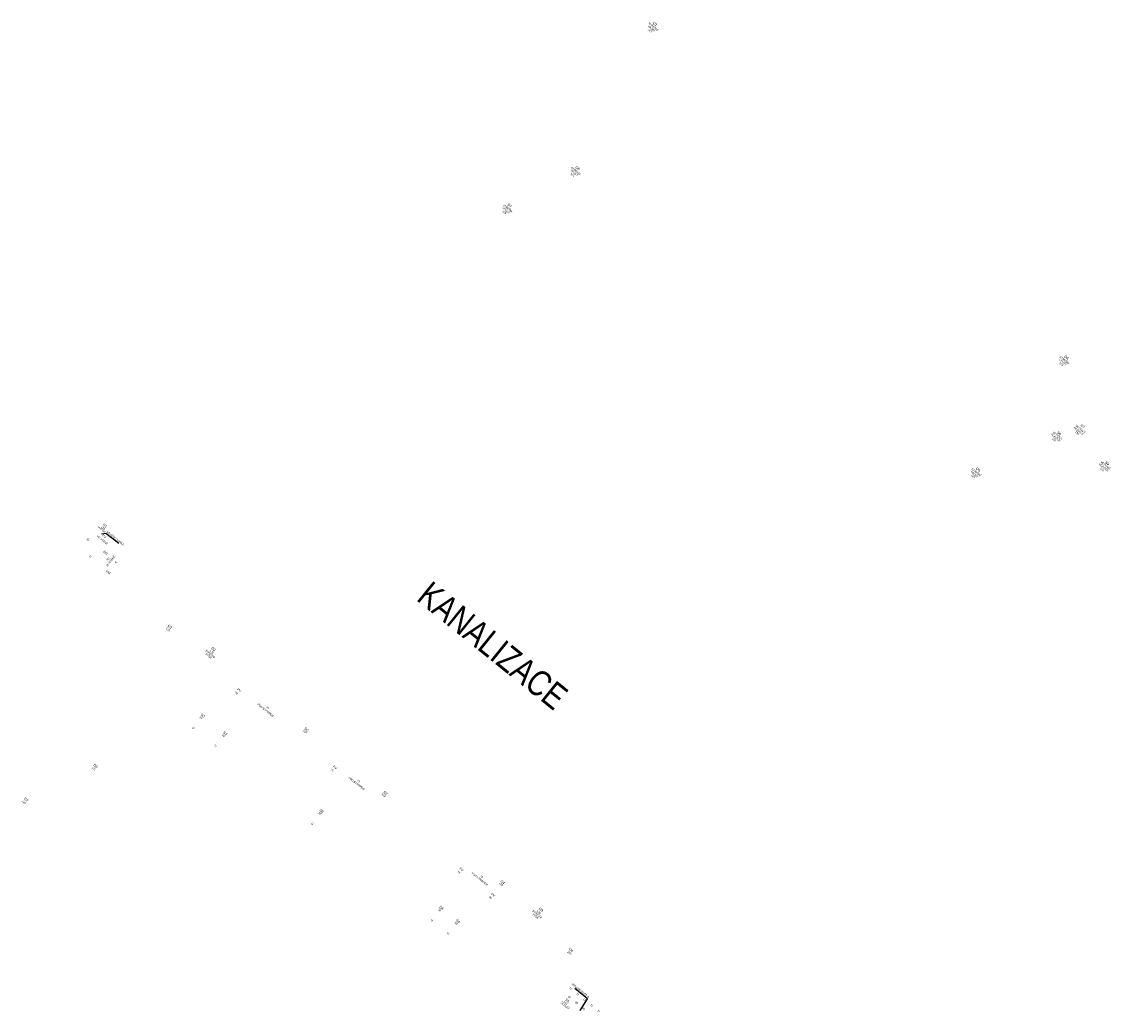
# Model space of a CAD drawing. Header units: millimetres. Extents: x -596506442 to -596040348, y -1160311056 to -1159813945.
# Tile 77 of 77: x -596254449 to -596169347, y -1159953987 to -1159876504. Entities that reach past the tile are written whole.
import ezdxf
from ezdxf import colors
from ezdxf.entities.mleader import LeaderData, LeaderLine
from ezdxf.math import Vec2, Vec3

# ---------------------------------------------------------------- set-up
doc = ezdxf.new("R2010")
doc.units = ezdxf.units.MM
for name, color, linetype in [('ZTI-kanal_destova-popis_stoupacky', 7, 'Continuous'), ('ZTI-kanal_splaskova-popis', 7, 'Continuous'), ('ZTI-kanal_splaskova-popis_stoupacky', 7, 'Continuous')]:
    doc.layers.add(name, color=color, linetype=linetype)
doc.layers.add('ZTI-voda-popis', color=7, linetype='Continuous', lineweight=15)
doc.layers.add('ZTI-zarizovaci_predmety', color=7, linetype='Continuous', lineweight=13)
doc.styles.add('ARIAL', font='arial.ttf', dxfattribs={"width": 0.8})

msp = doc.modelspace()

# ---------------------------------------------------------------- texts
at = {"layer": 'ZTI-kanal_destova-popis_stoupacky', "color": 0, "lineweight": 13, "char_height": 200, "attachment_point": 2, "rotation": 321.12237107, "style": 'ARIAL', "bg_fill": 3, "box_fill_scale": 1, "bg_fill_color": 256, "bg_fill_true_color": 13158600, "bg_fill_transparency": 33554432}
for s, insert, width in [('D1', (-596204867.811, -1159876593.036), 500), ('D6', (-596210915.476, -1159887874.794), 500), ('D7', (-596216244.462, -1159890797.839), 500), ('D4', (-596172703.541, -1159902685.91), 500), ('D5', (-596179610.741, -1159911456.15), 500), ('D1', (-596242796.282, -1159923748.753), 500), ('D2', (-596239382.988, -1159925498.436), 500), ('D6', (-596248612.273, -1159934630.289), 500), ('D7', (-596254048.092, -1159937281.564), 359.8276), ('D3', (-596213789.723, -1159945885.315), 500), ('D4', (-596211434.225, -1159949034.531), 500)]:
    msp.add_mtext(s, dxfattribs=dict(at, insert=insert, width=width))
at = {"layer": 'ZTI-kanal_splaskova-popis', "color": 7, "char_height": 150, "width": 198.39267, "attachment_point": 2, "style": 'ARIAL', "bg_fill": 3, "box_fill_scale": 1, "bg_fill_color": 256, "bg_fill_transparency": 0}
for s, insert, rotation in [('50', (-596249322.109, -1159916970.401), 51.10841594), ('75', (-596210479.906, -1159953666.406), 321.10841597)]:
    msp.add_mtext(s, dxfattribs=dict(at, insert=insert, rotation=rotation))
at = {"layer": 'ZTI-kanal_splaskova-popis_stoupacky', "attachment_point": 2, "rotation": 321.12237107, "line_spacing_factor": 0.8, "style": 'ARIAL', "bg_fill": 3, "box_fill_scale": 1, "bg_fill_color": 256, "bg_fill_transparency": 0}
for s, insert, char_height, width in [('\\A1;S7', (-596171437.665, -1159908055.561), 200, 285.09383), ('\\A1;S6', (-596173281.375, -1159908621.296), 200, 285.09383), ('\\A1;S9', (-596169526.698, -1159910957.494), 200, 285.09383), ('\\A1;S1', (-596247890.959, -1159915845.606), 200, 285.09383), ('75', (-596235187.787, -1159930109.128), 150, 142.54692), ('\\A1;S2', (-596240226.791, -1159930686.769), 200, 285.09383), ('\\A1;S2', (-596238484.378, -1159932091.596), 200, 285.09383), ('\\A1;S2', (-596232116.383, -1159931781.329), 200, 285.09383), ('75', (-596228070.575, -1159935847.408), 150, 142.54692), ('\\A1;S3', (-596225949.356, -1159936753.518), 200, 285.09383), ('\\A1;S3', (-596230930.261, -1159938182.132), 200, 285.09383), ('75', (-596218446.213, -1159943316.722), 150, 142.54692), ('\\A1;S4', (-596216775.756, -1159943724.333), 200, 285.09383), ('\\A1;S4', (-596221573.163, -1159945726.328), 200, 285.09383), ('\\A1;S4', (-596220281.263, -1159946767.927), 200, 285.09383)]:
    msp.add_mtext(s, dxfattribs=dict(at, insert=insert, char_height=char_height, width=width))
at = {"layer": 'ZTI-voda-popis', "color": 0, "style": 'ARIAL', "width": 0.8}
msp.add_text('KANALIZACE', height=2000, rotation=321.12237395, dxfattribs=at).set_placement((-596223669.965, -1159921714.503))
at = {"layer": 'ZTI-zarizovaci_predmety', "char_height": 175, "attachment_point": 2, "rotation": 321.12237106, "line_spacing_factor": 0.8, "style": 'ARIAL', "bg_fill": 3, "box_fill_scale": 1, "bg_fill_color": 256, "bg_fill_transparency": 0}
for s, insert, width in [('U', (-596249028.827, -1159918251.91), 71.27346), ('WC', (-596247842.409, -1159917977.85), 71.27346), ('UM', (-596247639.133, -1159919482.422), 71.27346), ('PV', (-596237399.844, -1159928732.12), 271.61325), ('U', (-596240976.988, -1159931676.904), 71.27346), ('U', (-596239238.72, -1159933097.657), 71.27346), ('PV', (-596229912.297, -1159934768.983), 264.85438), ('U', (-596231677.969, -1159939174.274), 71.27346), ('PV', (-596220012.089, -1159942751.063), 267.54252), ('PV', (-596217551.454, -1159944734.96), 268.73455), ('U', (-596222322.47, -1159946717.18), 71.27346), ('U', (-596221055.481, -1159947738.695), 71.27346), ('U', (-596211468.781, -1159952061.096), 71.27346), ('U', (-596211644.848, -1159953575.102), 71.27346)]:
    msp.add_mtext(s, dxfattribs=dict(at, insert=insert, width=width))

# ---------------------------------------------------------------- next in the draw order: texts
at = {"insert": (-596254236.73, -1159937503.589), "char_height": 150, "width": 264.94461, "attachment_point": 2, "rotation": 321.12237107, "line_spacing_factor": 0.8, "style": 'ARIAL', "bg_fill": 3, "box_fill_scale": 1, "bg_fill_color": 256, "bg_fill_transparency": 0}
msp.add_mtext('125', dxfattribs=at)
at = {"layer": 'ZTI-kanal_destova-popis_stoupacky', "char_height": 150, "attachment_point": 2, "rotation": 321.12237107, "line_spacing_factor": 0.8, "style": 'ARIAL', "bg_fill": 3, "box_fill_scale": 1, "bg_fill_color": 256, "bg_fill_transparency": 0}
for s, insert, width in [('STŘEŠNÍ VPUST 125', (-596205037.944, -1159876829.98), 285.09383), ('STŘEŠNÍ VPUST 125', (-596211085.61, -1159888111.737), 285.09383), ('STŘEŠNÍ VPUST 125', (-596216414.596, -1159891034.782), 285.09383), ('STŘEŠNÍ VPUST 125', (-596172873.675, -1159902922.854), 285.09383), ('STŘEŠNÍ VPUST 125', (-596179780.875, -1159911693.093), 285.09383), ('125', (-596242966.416, -1159923985.697), 285.09383), ('125\\PSTŘEŠNÍ VTOK', (-596239553.122, -1159925735.379), 771.50371), ('125', (-596248782.406, -1159934867.233), 285.09383), ('125\\PSTŘEŠNÍ VTOK', (-596213983.766, -1159946102.982), 285.09383), ('125', (-596211604.359, -1159949271.475), 285.09383)]:
    msp.add_mtext(s, dxfattribs=dict(at, insert=insert, width=width))
at = {"layer": 'ZTI-kanal_splaskova-popis', "color": 7, "char_height": 150, "attachment_point": 2, "style": 'ARIAL', "bg_fill": 3, "box_fill_scale": 1, "bg_fill_color": 256, "bg_fill_transparency": 0}
for s, insert, width, rotation in [('VE STĚNĚ', (-596248106.415, -1159916987.041), 865.16853, 321.10841598), ('50', (-596247754.985, -1159918487.541), 198.39267, 51.10841594), ('POD STROPEM', (-596235344.409, -1159930298.889), 1433.84454, 321.10841598), ('POD STROPEM', (-596228227.197, -1159936037.169), 1333.30263, 321.10841598), ('POD STROPEM', (-596218602.835, -1159943506.483), 1283.26442, 321.10841598)]:
    msp.add_mtext(s, dxfattribs=dict(at, insert=insert, width=width, rotation=rotation))
at = {"layer": 'ZTI-kanal_splaskova-popis_stoupacky', "attachment_point": 2, "rotation": 321.12237107, "line_spacing_factor": 0.8, "style": 'ARIAL', "bg_fill": 3, "box_fill_scale": 1, "bg_fill_color": 256, "bg_fill_transparency": 0}
for s, insert, char_height, width in [('VĚTRACÍ HLAVICE 110', (-596171630.277, -1159908294.459), 150, 142.54692), ('VĚTRACÍ HLAVICE 110', (-596173438.29, -1159908815.919), 150, 142.54692), ('VĚTRACÍ HLAVICE 110', (-596169683.613, -1159911152.116), 150, 142.54692), ('110', (-596248047.874, -1159916040.228), 150, 142.54692), ('75', (-596237625.15, -1159928954.176), 150, 142.54692), ('50', (-596240383.706, -1159930881.391), 150, 142.54692), ('110', (-596232273.298, -1159931975.951), 150, 142.54692), ('50', (-596238641.293, -1159932286.218), 150, 142.54692), ('75', (-596230137.604, -1159934991.039), 150, 142.54692), ('110', (-596226106.271, -1159936948.141), 150, 142.54692), ('50', (-596231087.176, -1159938376.754), 150, 142.54692), ('75', (-596220237.396, -1159942973.12), 150, 142.54692), ('110', (-596216932.671, -1159943918.955), 150, 142.54692), ('75', (-596217776.761, -1159944957.016), 150, 142.54692), ('50', (-596221730.078, -1159945920.95), 150, 142.54692), ('50', (-596220438.178, -1159946962.55), 150, 142.54692), ('\\A1;S5', (-596211736.025, -1159952989.777), 200, 285.09383)]:
    msp.add_mtext(s, dxfattribs=dict(at, insert=insert, char_height=char_height, width=width))
at = {"layer": 'ZTI-zarizovaci_predmety', "insert": (-596210923.84, -1159952500.458), "char_height": 175, "width": 71.27346, "attachment_point": 2, "rotation": 321.12237106, "line_spacing_factor": 0.8, "style": 'ARIAL', "bg_fill": 3, "box_fill_scale": 1, "bg_fill_color": 256, "bg_fill_transparency": 0}
msp.add_mtext('U', dxfattribs=at)

# ---------------------------------------------------------------- next in the draw order: texts
at = {"layer": 'ZTI-kanal_splaskova-popis', "color": 7, "char_height": 150, "attachment_point": 2, "style": 'ARIAL', "bg_fill": 3, "box_fill_scale": 1, "bg_fill_color": 256, "bg_fill_transparency": 0}
for s, insert, width, rotation in [('110', (-596247953.514, -1159916689.613), 198.39267, 321.10841598), ('VE STĚNĚ', (-596247569.557, -1159918657.853), 865.16853, 51.10841595)]:
    msp.add_mtext(s, dxfattribs=dict(at, insert=insert, width=width, rotation=rotation))
at = {"layer": 'ZTI-kanal_splaskova-popis_stoupacky', "insert": (-596211892.94, -1159953184.399), "char_height": 150, "width": 142.54692, "attachment_point": 2, "rotation": 321.12237107, "line_spacing_factor": 0.8, "style": 'ARIAL', "bg_fill": 3, "box_fill_scale": 1, "bg_fill_color": 256, "bg_fill_transparency": 0}
msp.add_mtext('110\\PČK110', dxfattribs=at)
at = {"layer": 'ZTI-zarizovaci_predmety', "insert": (-596210390.575, -1159952930.404), "char_height": 175, "width": 71.27346, "attachment_point": 2, "rotation": 321.12237106, "line_spacing_factor": 0.8, "style": 'ARIAL', "bg_fill": 3, "box_fill_scale": 1, "bg_fill_color": 256, "bg_fill_transparency": 0}
msp.add_mtext('U', dxfattribs=at)

# ---------------------------------------------------------------- next in the draw order: texts
at = {"layer": 'ZTI-kanal_splaskova-popis', "color": 7, "attachment_point": 2, "style": 'ARIAL', "bg_fill": 3, "box_fill_scale": 1, "bg_fill_color": 256, "bg_fill_transparency": 0}
for s, insert, char_height, width, rotation in [('PVP 100', (-596248163.414, -1159916183.645), 125, 555.60855, 321.10841592), ('50', (-596211579.03, -1159952744.019), 150, 198.39267, 321.10841597)]:
    msp.add_mtext(s, dxfattribs=dict(at, insert=insert, char_height=char_height, width=width, rotation=rotation))
at = {"layer": 'ZTI-zarizovaci_predmety', "char_height": 175, "width": 71.27346, "attachment_point": 2, "rotation": 321.12237106, "line_spacing_factor": 0.8, "style": 'ARIAL', "bg_fill": 3, "box_fill_scale": 1, "bg_fill_color": 256, "bg_fill_transparency": 0}
for s, insert in [('V', (-596247024.441, -1159918720.017)), ('U', (-596209826.171, -1159953385.457))]:
    msp.add_mtext(s, dxfattribs=dict(at, insert=insert))

# ---------------------------------------------------------------- next in the draw order: texts
at = {"layer": 'ZTI-kanal_splaskova-popis', "color": 7, "insert": (-596211026.502, -1159953189.496), "char_height": 150, "width": 198.39267, "attachment_point": 2, "rotation": 321.10841597, "style": 'ARIAL', "bg_fill": 3, "box_fill_scale": 1, "bg_fill_color": 256, "bg_fill_transparency": 0}
msp.add_mtext('50', dxfattribs=at)
at = {"layer": 'ZTI-zarizovaci_predmety', "insert": (-596209275.052, -1159953824.156), "char_height": 175, "width": 71.27346, "attachment_point": 2, "rotation": 321.12237106, "line_spacing_factor": 0.8, "style": 'ARIAL', "bg_fill": 3, "box_fill_scale": 1, "bg_fill_color": 256, "bg_fill_transparency": 0}
msp.add_mtext('U', dxfattribs=at)

# ---------------------------------------------------------------- next in the draw order: leaders
ml = msp.add_multileader_mtext('Standard')
ml.set_content('REVIZNÍ DVÍŘKA', color=256, style='ARIAL')
ml.set_leader_properties()
ml.build(insert=Vec2(0, 0))
ml.multileader.update_dxf_attribs({"text_left_attachment_type": 5, "text_right_attachment_type": 6, "dogleg_length": 0.36, "arrow_head_size": 50})
ctx = ml.context
ctx.base_point, ctx.char_height, ctx.arrow_head_size, ctx.landing_gap_size, ctx.plane_origin, ctx.plane_x_axis, ctx.plane_y_axis = Vec3(-596247868.204, -1159916498.978), 150, 50, 0.09, Vec3(-596248198.329, -1159916582.952), Vec3(0.778488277, -0.627659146), Vec3(0.627659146, 0.778488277)
ctx.left_attachment, ctx.right_attachment = 5, 6
notes = []
notes.append((ctx, [(0, (1, 1, 0), (-596247868.484, -1159916498.752), (0.778488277, -0.627659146), 0.36, [(0, [(-596248249.905, -1159916562.772)], 0, [])])]))
ctx.mtext.insert, ctx.mtext.text_direction, ctx.mtext.rotation, ctx.mtext.flow_direction = Vec3(-596247731.393, -1159916329.434), Vec3(0.778488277, -0.627659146), 5.604642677, 5
ctx.mtext.has_bg_fill, ctx.mtext.bg_color, ctx.mtext.bg_scale_factor, ctx.mtext.bg_transparency, ctx.mtext.use_window_bg_color = 1, -1027028792, 1.5, 0, 1
for ctx, leaders in notes:
    for number, flags, end, landing, length, lines in leaders:
        leader = LeaderData()
        leader.index, (leader.has_last_leader_line, leader.has_dogleg_vector, leader.attachment_direction) = number, flags
        leader.last_leader_point, leader.dogleg_vector, leader.dogleg_length = Vec3(end), Vec3(landing), length
        for number, points, colour, breaks in lines:
            line = LeaderLine()
            line.index, line.vertices, line.color, line.breaks = number, Vec3.list(points), colors.encode_raw_color(colour), breaks
            leader.lines.append(line)
        ctx.leaders.append(leader)

# ---------------------------------------------------------------- next in the draw order: leaders
ml = msp.add_multileader_mtext('Standard')
ml.set_content('REVIZNÍ DVÍŘKA', color=256, style='ARIAL')
ml.set_leader_properties()
ml.build(insert=Vec2(0, 0))
ml.multileader.update_dxf_attribs({"text_left_attachment_type": 5, "text_right_attachment_type": 5, "dogleg_length": 0.36, "arrow_head_size": 50})
ctx = ml.context
ctx.base_point, ctx.char_height, ctx.arrow_head_size, ctx.landing_gap_size, ctx.plane_origin, ctx.plane_x_axis, ctx.plane_y_axis = Vec3(-596211233.17, -1159952101.736), 150, 50, 0.09, Vec3(-596210496.296, -1159954008.307), Vec3(0.778488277, -0.627659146), Vec3(0.627659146, 0.778488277)
ctx.left_attachment, ctx.right_attachment, ctx.text_align_type = 5, 5, 2
notes = []
notes.append((ctx, [(1, (1, 1, 0), (-596210205.846, -1159952930.019), (-0.778488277, 0.627659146), 0.36, [(0, [(-596210820.343, -1159953881.855)], 0, [])])]))
ctx.mtext.insert, ctx.mtext.text_direction, ctx.mtext.rotation, ctx.mtext.alignment, ctx.mtext.flow_direction = Vec3(-596210069.455, -1159952760.137), Vec3(0.778488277, -0.627659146), 5.604642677, 3, 5
ctx.mtext.has_bg_fill, ctx.mtext.bg_color, ctx.mtext.bg_scale_factor, ctx.mtext.bg_transparency, ctx.mtext.use_window_bg_color = 1, -1027028792, 1.5, 0, 1
for ctx, leaders in notes:
    for number, flags, end, landing, length, lines in leaders:
        leader = LeaderData()
        leader.index, (leader.has_last_leader_line, leader.has_dogleg_vector, leader.attachment_direction) = number, flags
        leader.last_leader_point, leader.dogleg_vector, leader.dogleg_length = Vec3(end), Vec3(landing), length
        for number, points, colour, breaks in lines:
            line = LeaderLine()
            line.index, line.vertices, line.color, line.breaks = number, Vec3.list(points), colors.encode_raw_color(colour), breaks
            leader.lines.append(line)
        ctx.leaders.append(leader)

doc.saveas('drawing.dxf')
